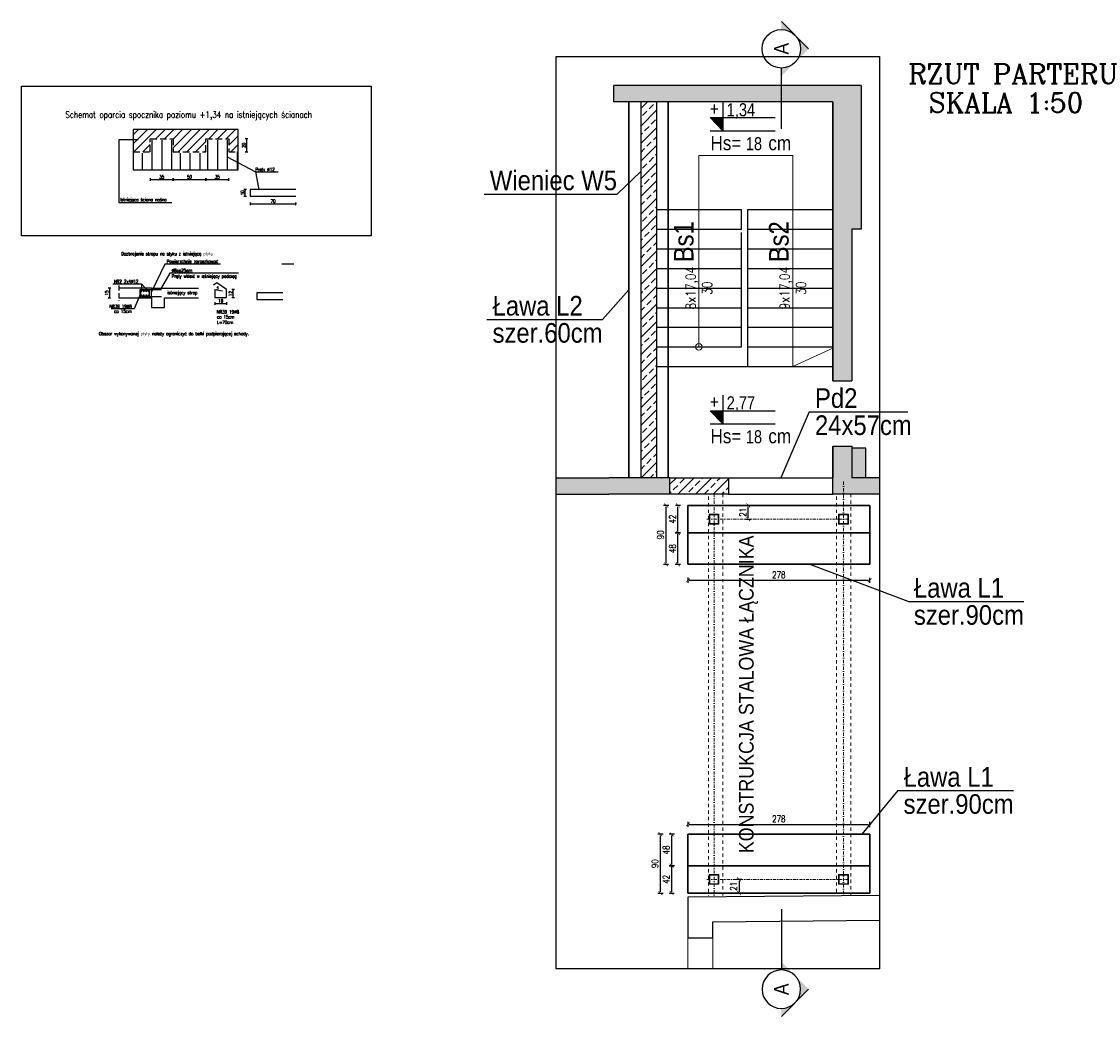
# Model space of a CAD drawing. Header units: millimetres. Extents: x -13852 to 21557, y -10038 to 8820.
# Tile 22 of 42: x 8890 to 10536, y -3479 to -1957. Entities that reach past the tile are written whole.
import ezdxf
from ezdxf.enums import TextEntityAlignment as Align
from ezdxf.lldxf.tags import DXFTag

# ---------------------------------------------------------------- set-up
doc = ezdxf.new("R2010")
doc.units = ezdxf.units.MM
for name, pattern in [('3', [1, 0.5, -0.5]), ('DASHDOT', [1, 0.5, -0.25, 0, -0.25]), ('DASHED', [0.75, 0.5, -0.25])]:
    doc.linetypes.add(name, pattern=pattern)
for name, color, linetype in [('1', 2, 'Continuous'), ('2', 6, 'DASH'), ('3', 4, 'Continuous'), ('5', 251, 'Continuous'), ('5-opis_sciany', 2, 'Continuous'), ('5-opis_slupy', 112, 'Continuous'), ('6', 3, 'Continuous'), ('BET-SLD', 254, 'Continuous'), ('DIM', 243, 'Continuous'), ('ZBROJA_ZASIEG_PRETA', 3, 'Continuous')]:
    doc.layers.add(name, color=color, linetype=linetype)
for name, color, linetype, lineweight in [('A-konstrukcja-stal', 4, 'Continuous', 13), ('A-konstrukcja-żelbet', 130, 'Continuous', 30), ('A-opis', 130, 'Continuous', 9), ('A_SCIANA_ISTN', 253, 'Continuous', 25), ('k_stal_osie', 1, 'DASHDOT', 9)]:
    doc.layers.add(name, color=color, linetype=linetype, lineweight=lineweight)
doc.styles.add('adam', font='arial.ttf', dxfattribs={"height": 15})
doc.styles.add('MSE-025', font='romans.shx', dxfattribs={"width": 0.8, "height": 5})
doc.styles.add('MSE-050', font='romans.shx', dxfattribs={"width": 0.8, "height": 10})
doc.styles.add('MSE-100', font='romans.shx', dxfattribs={"width": 0.8, "height": 20})
doc.styles.add('NAGLOWKI', font='COMPLEX.shx')
doc.styles.get("Standard").update_dxf_attribs({"font": 'arial.ttf'})
tags = doc.linetypes.add('DASH', pattern=[15, 10, -5]).pattern_tags.tags
tags[6:7] = [DXFTag(74, 4), DXFTag(75, 0), DXFTag(340, '0'), DXFTag(46, 0.0), DXFTag(50, 0.0), DXFTag(44, 0.0), DXFTag(45, 0.0)]
tags[4:5] = [DXFTag(74, 4), DXFTag(75, 0), DXFTag(340, '0'), DXFTag(46, 0.0), DXFTag(50, 0.0), DXFTag(44, 0.0), DXFTag(45, 0.0)]
doc.dimstyles.new('MSE-025', dxfattribs={"dimtxt": 5, "dimasz": 1, "dimexe": 0.75, "dimexo": 7.5, "dimgap": 0.7, "dimtad": 0, "dimdec": 0, "dimdsep": 46, "dimtxsty": 'MSE-025', "dimblk": 'T1', "dimcen": -0.225, "dimse1": 1, "dimse2": 1, "dimclrd": 243, "dimclre": 242, "dimclrt": 52, "dimadec": 0, "dimazin": 2, "dimtfac": 0.3333, "dimtdec": 0, "dimtix": 1, "dimtmove": 2, "dimatfit": 3, "dimldrblk": 'strzalka', "dimfxl": 0, "dimtvp": 0.8333, "dimtolj": 1, "dimarcsym": 0})
doc.dimstyles.new('MSE-050', dxfattribs={"dimtxt": 10, "dimasz": 2, "dimexe": 1.5, "dimexo": 15, "dimgap": 0.7, "dimtad": 0, "dimdec": 1, "dimrnd": 0.5, "dimdsep": 46, "dimtxsty": 'MSE-050', "dimblk": 'T1', "dimcen": -0.45, "dimse1": 1, "dimse2": 1, "dimclrd": 243, "dimclre": 243, "dimclrt": 52, "dimadec": 1, "dimazin": 2, "dimtfac": 0.3333, "dimtdec": 1, "dimtix": 1, "dimtmove": 2, "dimatfit": 3, "dimldrblk": 'strzalka', "dimfxl": 0, "dimtvp": 0.8333, "dimtolj": 1, "dimarcsym": 0})

# ---------------------------------------------------------------- blocks, each defined once
blk = doc.blocks.new('T1')
at = {"color": 243}
blk.add_line((0, -2.04), (0, 1.96), dxfattribs=at)
at = {"color": 243, "const_width": 0.5}
blk.add_lwpolyline([(-1.5, -1.44), (1.5, 1.44)], dxfattribs=at)
blk = doc.blocks.new('*D2510')
at = {"layer": 'Defpoints', "color": 0}
for p in [(9088.5, -2364.4), (9024, -2379.4), (9073.5, -2379.4)]:
    blk.add_point(p, dxfattribs=at)
at = {"layer": 'DIM', "color": 243, "lineweight": -2, "ltscale": 50}
blk.add_line((9024, -2365.4), (9024, -2378.4), dxfattribs=at)
at = {"layer": 'DIM', "color": 243, "linetype": 'ByBlock', "lineweight": -2}
for p, rotation in [((9024, -2364.4), 90), ((9024, -2379.4), 270)]:
    blk.add_blockref('T1', p, dxfattribs=dict(at, rotation=rotation))
at = {"layer": 'DIM', "color": 52, "insert": (9019.9, -2371.9), "char_height": 5, "attachment_point": 5, "rotation": 90, "style": 'MSE-025'}
blk.add_mtext('\\A1;15', dxfattribs=at)
blk = doc.blocks.new('strzalka')
at = {"color": 243}
blk.add_line((0, -0.97), (0, 0.97), dxfattribs=at)
blk.add_lwpolyline([(-2, 0, 0.733, 0, 0), (0, 0, 0, 0, 0)], format="xyseb", dxfattribs=at)
blk = doc.blocks.new('*D2511')
at = {"layer": 'Defpoints', "color": 0}
for p in [(9185.2, -2378.8), (9203.4, -2378.8), (9203.4, -2388.1)]:
    blk.add_point(p, dxfattribs=at)
at = {"layer": 'DIM', "color": 243, "lineweight": -2, "ltscale": 50}
blk.add_line((9186.2, -2388.1), (9202.4, -2388.1), dxfattribs=at)
at = {"layer": 'DIM', "color": 243, "linetype": 'ByBlock', "lineweight": -2, "rotation": 180}
blk.add_blockref('T1', (9185.2, -2388.1), dxfattribs=at)
at = {"layer": 'DIM', "color": 243, "linetype": 'ByBlock', "lineweight": -2}
blk.add_blockref('T1', (9203.4, -2388.1), dxfattribs=at)
at = {"layer": 'DIM', "color": 52, "insert": (9194.3, -2383.9), "char_height": 5, "attachment_point": 5, "style": 'MSE-025'}
blk.add_mtext('\\A1;18', dxfattribs=at)
blk = doc.blocks.new('*D2512')
at = {"layer": 'Defpoints', "color": 0}
for p in [(9203.4, -2366.8), (9213.4, -2366.8), (9203.4, -2378.8)]:
    blk.add_point(p, dxfattribs=at)
at = {"layer": 'DIM', "color": 243, "lineweight": -2, "ltscale": 50}
blk.add_line((9213.4, -2377.8), (9213.4, -2367.8), dxfattribs=at)
at = {"layer": 'DIM', "color": 243, "linetype": 'ByBlock', "lineweight": -2}
for p, rotation in [((9213.4, -2366.8), 90), ((9213.4, -2378.8), 270)]:
    blk.add_blockref('T1', p, dxfattribs=dict(at, rotation=rotation))
at = {"layer": 'DIM', "color": 52, "insert": (9209.2, -2372.8), "char_height": 5, "attachment_point": 5, "rotation": 90, "style": 'MSE-025'}
blk.add_mtext('\\A1;12', dxfattribs=at)
blk = doc.blocks.new('*D2513')
at = {"layer": 'Defpoints', "color": 0}
for p in [(9086.6, -2156), (9121.6, -2156), (9121.6, -2198.5)]:
    blk.add_point(p, dxfattribs=at)
at = {"layer": 'DIM', "color": 243, "lineweight": -2, "ltscale": 50}
blk.add_line((9087.6, -2198.5), (9120.6, -2198.5), dxfattribs=at)
at = {"layer": 'DIM', "color": 243, "linetype": 'ByBlock', "lineweight": -2, "rotation": 180}
blk.add_blockref('T1', (9086.6, -2198.5), dxfattribs=at)
at = {"layer": 'DIM', "color": 243, "linetype": 'ByBlock', "lineweight": -2}
blk.add_blockref('T1', (9121.6, -2198.5), dxfattribs=at)
at = {"layer": 'DIM', "color": 52, "insert": (9104.1, -2194.4), "char_height": 5, "attachment_point": 5, "style": 'MSE-025'}
blk.add_mtext('\\A1;35', dxfattribs=at)
blk = doc.blocks.new('*D2514')
at = {"layer": 'Defpoints', "color": 0}
for p in [(9121.6, -2156), (9171.6, -2156), (9171.6, -2198.5)]:
    blk.add_point(p, dxfattribs=at)
at = {"layer": 'DIM', "color": 243, "lineweight": -2, "ltscale": 50}
blk.add_line((9122.6, -2198.5), (9170.6, -2198.5), dxfattribs=at)
at = {"layer": 'DIM', "color": 243, "linetype": 'ByBlock', "lineweight": -2, "rotation": 180}
blk.add_blockref('T1', (9121.6, -2198.5), dxfattribs=at)
at = {"layer": 'DIM', "color": 243, "linetype": 'ByBlock', "lineweight": -2}
blk.add_blockref('T1', (9171.6, -2198.5), dxfattribs=at)
at = {"layer": 'DIM', "color": 52, "insert": (9146.6, -2194.4), "char_height": 5, "attachment_point": 5, "style": 'MSE-025'}
blk.add_mtext('\\A1;50', dxfattribs=at)
blk = doc.blocks.new('*D2515')
at = {"layer": 'Defpoints', "color": 0}
for p in [(9171.6, -2156), (9206.6, -2156), (9206.6, -2198.5)]:
    blk.add_point(p, dxfattribs=at)
at = {"layer": 'DIM', "color": 243, "lineweight": -2, "ltscale": 50}
blk.add_line((9172.6, -2198.5), (9205.6, -2198.5), dxfattribs=at)
at = {"layer": 'DIM', "color": 243, "linetype": 'ByBlock', "lineweight": -2, "rotation": 180}
blk.add_blockref('T1', (9171.6, -2198.5), dxfattribs=at)
at = {"layer": 'DIM', "color": 243, "linetype": 'ByBlock', "lineweight": -2}
blk.add_blockref('T1', (9206.6, -2198.5), dxfattribs=at)
at = {"layer": 'DIM', "color": 52, "insert": (9189.1, -2194.4), "char_height": 5, "attachment_point": 5, "style": 'MSE-025'}
blk.add_mtext('\\A1;35', dxfattribs=at)
blk = doc.blocks.new('*D2516')
at = {"layer": 'Defpoints', "color": 0}
for p in [(9206.6, -2136), (9206.6, -2156), (9233.7, -2156)]:
    blk.add_point(p, dxfattribs=at)
at = {"layer": 'DIM', "color": 243, "lineweight": -2, "ltscale": 50}
blk.add_line((9233.7, -2137), (9233.7, -2155), dxfattribs=at)
at = {"layer": 'DIM', "color": 243, "linetype": 'ByBlock', "lineweight": -2}
for p, rotation in [((9233.7, -2136), 90), ((9233.7, -2156), 270)]:
    blk.add_blockref('T1', p, dxfattribs=dict(at, rotation=rotation))
at = {"layer": 'DIM', "color": 52, "insert": (9229.5, -2146), "char_height": 5, "attachment_point": 5, "rotation": 90, "style": 'MSE-025'}
blk.add_mtext('\\A1;20', dxfattribs=at)
blk = doc.blocks.new('*D2517')
at = {"layer": 'Defpoints', "color": 0}
for p in [(9239.4, -2223.8), (9309.4, -2223.8), (9309.4, -2235.5)]:
    blk.add_point(p, dxfattribs=at)
at = {"layer": 'DIM', "color": 243, "lineweight": -2, "ltscale": 50}
blk.add_line((9240.4, -2235.5), (9308.4, -2235.5), dxfattribs=at)
at = {"layer": 'DIM', "color": 243, "linetype": 'ByBlock', "lineweight": -2, "rotation": 180}
blk.add_blockref('T1', (9239.4, -2235.5), dxfattribs=at)
at = {"layer": 'DIM', "color": 243, "linetype": 'ByBlock', "lineweight": -2}
blk.add_blockref('T1', (9309.4, -2235.5), dxfattribs=at)
at = {"layer": 'DIM', "color": 52, "insert": (9274.4, -2231.4), "char_height": 5, "attachment_point": 5, "style": 'MSE-025'}
blk.add_mtext('\\A1;70', dxfattribs=at)
blk = doc.blocks.new('*D2518')
at = {"layer": 'Defpoints', "color": 0}
for p in [(9231.6, -2213.8), (9239.4, -2213.8), (9239.4, -2223.8)]:
    blk.add_point(p, dxfattribs=at)
at = {"layer": 'DIM', "color": 243, "lineweight": -2, "ltscale": 50}
blk.add_line((9231.6, -2222.8), (9231.6, -2214.8), dxfattribs=at)
at = {"layer": 'DIM', "color": 243, "linetype": 'ByBlock', "lineweight": -2}
for p, rotation in [((9231.6, -2223.8), 270), ((9231.6, -2213.8), 90)]:
    blk.add_blockref('T1', p, dxfattribs=dict(at, rotation=rotation))
at = {"layer": 'DIM', "color": 52, "insert": (9227.4, -2218.8), "char_height": 5, "attachment_point": 5, "rotation": 90, "style": 'MSE-025'}
blk.add_mtext('\\A1;10', dxfattribs=at)
blk = doc.blocks.new('kota z H')
blk.add_hatch(color=4).paths.add_polyline_path([(0, 20), (-19.7, 20), (0, 0)])
at = {"color": 4}
blk.add_line((-19.7, 0), (79.8, 0), dxfattribs=at)
blk.add_lwpolyline([(0, 43.6), (0, 0), (-19.7, 20), (79.8, 20)], dxfattribs=at)
at = {"color": 4, "width": 0.85}
for s, p in [('Hs=', (-19, -29.8)), ('cm', (69.5, -29.8))]:
    blk.add_text(s, height=22, dxfattribs=at).set_placement(p)
at = {"color": 4, "ltscale": 8, "width": 0.85}
blk.add_attdef('ZNAK', text='', height=20, dxfattribs=at).set_placement((-6.2, 23.7), align=Align.RIGHT)
at = {"color": 4, "ltscale": 8, "width": 0.8}
for tag, p in [('RZEDNA', (5.8, 22.1)), ('STROP', (35, -29.8))]:
    blk.add_attdef(tag, p, '', height=20, dxfattribs=at)
blk = doc.blocks.new('*D3363')
at = {"layer": 'Defpoints', "color": 0}
for p in [(9883.9, -3247.9), (9908.7, -3247.9), (9908.7, -3289.9)]:
    blk.add_point(p, dxfattribs=at)
at = {"layer": 'DIM', "color": 243, "lineweight": -2, "ltscale": 1.4}
blk.add_line((9883.9, -3287.9), (9883.9, -3249.9), dxfattribs=at)
at = {"layer": 'DIM', "color": 243, "linetype": 'ByBlock', "lineweight": -2, "xscale": 2, "yscale": 2, "zscale": 2}
for p, rotation in [((9883.9, -3247.9), 90), ((9883.9, -3289.9), 270)]:
    blk.add_blockref('T1', p, dxfattribs=dict(at, rotation=rotation))
at = {"layer": 'DIM', "color": 52, "ltscale": 1.4, "insert": (9875.5, -3268.9), "char_height": 10, "attachment_point": 5, "rotation": 90, "style": 'MSE-050'}
blk.add_mtext('\\A1;42', dxfattribs=at)
blk = doc.blocks.new('*D3364')
at = {"layer": 'Defpoints', "color": 0}
for p in [(9883.9, -3199.9), (9908.7, -3199.9), (9908.7, -3247.9)]:
    blk.add_point(p, dxfattribs=at)
at = {"layer": 'DIM', "color": 243, "lineweight": -2, "ltscale": 1.4}
blk.add_line((9883.9, -3245.9), (9883.9, -3201.9), dxfattribs=at)
at = {"layer": 'DIM', "color": 243, "linetype": 'ByBlock', "lineweight": -2, "xscale": 2, "yscale": 2, "zscale": 2}
for p, rotation in [((9883.9, -3199.9), 90), ((9883.9, -3247.9), 270)]:
    blk.add_blockref('T1', p, dxfattribs=dict(at, rotation=rotation))
at = {"layer": 'DIM', "color": 52, "ltscale": 1.4, "insert": (9875.5, -3223.9), "char_height": 10, "attachment_point": 5, "rotation": 90, "style": 'MSE-050'}
blk.add_mtext('\\A1;48', dxfattribs=at)
blk = doc.blocks.new('*D3365')
at = {"layer": 'Defpoints', "color": 0}
for p in [(9866.7, -3199.9), (9908.7, -3199.9), (9908.7, -3289.9)]:
    blk.add_point(p, dxfattribs=at)
at = {"layer": 'DIM', "color": 243, "lineweight": -2, "ltscale": 1.4}
blk.add_line((9866.7, -3287.9), (9866.7, -3201.9), dxfattribs=at)
at = {"layer": 'DIM', "color": 243, "linetype": 'ByBlock', "lineweight": -2, "xscale": 2, "yscale": 2, "zscale": 2}
for p, rotation in [((9866.7, -3199.9), 90), ((9866.7, -3289.9), 270)]:
    blk.add_blockref('T1', p, dxfattribs=dict(at, rotation=rotation))
at = {"layer": 'DIM', "color": 52, "ltscale": 1.4, "insert": (9858.3, -3244.9), "char_height": 10, "attachment_point": 5, "rotation": 90, "style": 'MSE-050'}
blk.add_mtext('\\A1;90', dxfattribs=at)
blk = doc.blocks.new('*D3366')
at = {"layer": 'Defpoints', "color": 0}
for p in [(9893.5, -2738.9), (9908.7, -2738.9), (9908.7, -2786.9)]:
    blk.add_point(p, dxfattribs=at)
at = {"layer": 'DIM', "color": 243, "lineweight": -2, "ltscale": 1.4}
blk.add_line((9893.5, -2784.9), (9893.5, -2740.9), dxfattribs=at)
at = {"layer": 'DIM', "color": 243, "linetype": 'ByBlock', "lineweight": -2, "xscale": 2, "yscale": 2, "zscale": 2}
for p, rotation in [((9893.5, -2738.9), 90), ((9893.5, -2786.9), 270)]:
    blk.add_blockref('T1', p, dxfattribs=dict(at, rotation=rotation))
at = {"layer": 'DIM', "color": 52, "ltscale": 1.4, "insert": (9885.1, -2762.9), "char_height": 10, "attachment_point": 5, "rotation": 90, "style": 'MSE-050'}
blk.add_mtext('\\A1;48', dxfattribs=at)
blk = doc.blocks.new('*D3367')
at = {"layer": 'Defpoints', "color": 0}
for p in [(9893.5, -2696.9), (9908.7, -2696.9), (9908.7, -2738.9)]:
    blk.add_point(p, dxfattribs=at)
at = {"layer": 'DIM', "color": 243, "lineweight": -2, "ltscale": 1.4}
blk.add_line((9893.5, -2736.9), (9893.5, -2698.9), dxfattribs=at)
at = {"layer": 'DIM', "color": 243, "linetype": 'ByBlock', "lineweight": -2, "xscale": 2, "yscale": 2, "zscale": 2}
for p, rotation in [((9893.5, -2696.9), 90), ((9893.5, -2738.9), 270)]:
    blk.add_blockref('T1', p, dxfattribs=dict(at, rotation=rotation))
at = {"layer": 'DIM', "color": 52, "ltscale": 1.4, "insert": (9885.1, -2717.9), "char_height": 10, "attachment_point": 5, "rotation": 90, "style": 'MSE-050'}
blk.add_mtext('\\A1;42', dxfattribs=at)
blk = doc.blocks.new('*D3368')
at = {"layer": 'Defpoints', "color": 0}
for p in [(9875.3, -2696.9), (9908.7, -2696.9), (9908.7, -2786.9)]:
    blk.add_point(p, dxfattribs=at)
at = {"layer": 'DIM', "color": 243, "lineweight": -2, "ltscale": 1.4}
blk.add_line((9875.3, -2784.9), (9875.3, -2698.9), dxfattribs=at)
at = {"layer": 'DIM', "color": 243, "linetype": 'ByBlock', "lineweight": -2, "xscale": 2, "yscale": 2, "zscale": 2}
for p, rotation in [((9875.3, -2696.9), 90), ((9875.3, -2786.9), 270)]:
    blk.add_blockref('T1', p, dxfattribs=dict(at, rotation=rotation))
at = {"layer": 'DIM', "color": 52, "ltscale": 1.4, "insert": (9866.9, -2741.9), "char_height": 10, "attachment_point": 5, "rotation": 90, "style": 'MSE-050'}
blk.add_mtext('\\A1;90', dxfattribs=at)
blk = doc.blocks.new('*D3369')
at = {"layer": 'Defpoints', "color": 0}
for p in [(10001, -2696.9), (10028.1, -2696.9), (10028.1, -2717.9)]:
    blk.add_point(p, dxfattribs=at)
at = {"layer": 'DIM', "color": 243, "lineweight": -2, "ltscale": 1.4}
blk.add_line((10001, -2715.9), (10001, -2698.9), dxfattribs=at)
at = {"layer": 'DIM', "color": 243, "linetype": 'ByBlock', "lineweight": -2, "xscale": 2, "yscale": 2, "zscale": 2}
for p, rotation in [((10001, -2696.9), 90), ((10001, -2717.9), 270)]:
    blk.add_blockref('T1', p, dxfattribs=dict(at, rotation=rotation))
at = {"layer": 'DIM', "color": 52, "ltscale": 1.4, "insert": (9992.7, -2707.4), "char_height": 10, "attachment_point": 5, "rotation": 90, "style": 'MSE-050'}
blk.add_mtext('\\A1;21', dxfattribs=at)
blk = doc.blocks.new('*D3370')
at = {"layer": 'Defpoints', "color": 0}
for p in [(9980.2, -3268.9), (9980.2, -3289.9), (9986.9, -3289.9)]:
    blk.add_point(p, dxfattribs=at)
at = {"layer": 'DIM', "color": 243, "lineweight": -2, "ltscale": 1.4}
blk.add_line((9986.9, -3270.9), (9986.9, -3287.9), dxfattribs=at)
at = {"layer": 'DIM', "color": 243, "linetype": 'ByBlock', "lineweight": -2, "xscale": 2, "yscale": 2, "zscale": 2}
for p, rotation in [((9986.9, -3268.9), 90), ((9986.9, -3289.9), 270)]:
    blk.add_blockref('T1', p, dxfattribs=dict(at, rotation=rotation))
at = {"layer": 'DIM', "color": 52, "ltscale": 1.4, "insert": (9978.5, -3279.4), "char_height": 10, "attachment_point": 5, "rotation": 90, "style": 'MSE-050'}
blk.add_mtext('\\A1;21', dxfattribs=at)
blk = doc.blocks.new('*D3380')
at = {"layer": 'Defpoints', "color": 0}
for p in [(9908.7, -2786.9), (10186.7, -2786.9), (10186.7, -2811.4)]:
    blk.add_point(p, dxfattribs=at)
at = {"layer": 'DIM', "color": 243, "lineweight": -2, "ltscale": 1.4}
blk.add_line((9910.7, -2811.4), (10184.7, -2811.4), dxfattribs=at)
at = {"layer": 'DIM', "color": 243, "linetype": 'ByBlock', "lineweight": -2, "xscale": 2, "yscale": 2, "zscale": 2, "rotation": 180}
blk.add_blockref('T1', (9908.7, -2811.4), dxfattribs=at)
at = {"layer": 'DIM', "color": 243, "linetype": 'ByBlock', "lineweight": -2, "xscale": 2, "yscale": 2, "zscale": 2}
blk.add_blockref('T1', (10186.7, -2811.4), dxfattribs=at)
at = {"layer": 'DIM', "color": 52, "ltscale": 1.4, "insert": (10047.7, -2803), "char_height": 10, "attachment_point": 5, "style": 'MSE-050'}
blk.add_mtext('\\A1;278', dxfattribs=at)
blk = doc.blocks.new('*D3381')
at = {"layer": 'Defpoints', "color": 0}
for p in [(10186.7, -3184.7), (9908.7, -3199.9), (10186.7, -3199.9)]:
    blk.add_point(p, dxfattribs=at)
at = {"layer": 'DIM', "color": 243, "lineweight": -2, "ltscale": 1.4}
blk.add_line((9910.7, -3184.7), (10184.7, -3184.7), dxfattribs=at)
at = {"layer": 'DIM', "color": 243, "linetype": 'ByBlock', "lineweight": -2, "xscale": 2, "yscale": 2, "zscale": 2, "rotation": 180}
blk.add_blockref('T1', (9908.7, -3184.7), dxfattribs=at)
at = {"layer": 'DIM', "color": 243, "linetype": 'ByBlock', "lineweight": -2, "xscale": 2, "yscale": 2, "zscale": 2}
blk.add_blockref('T1', (10186.7, -3184.7), dxfattribs=at)
at = {"layer": 'DIM', "color": 52, "ltscale": 1.4, "insert": (10047.7, -3176.3), "char_height": 10, "attachment_point": 5, "style": 'MSE-050'}
blk.add_mtext('\\A1;278', dxfattribs=at)
blk = doc.blocks.new('przek1')
h = blk.add_hatch(color=73)
h.paths.add_polyline_path([(-57.2, 0), (-65.9, 0, 0.198912), (-71.9, 14.7)])
h.paths.add_polyline_path([(-71.9, 14.7, 0.198912), (-86.6, 20.8, 0.198912), (-101.3, 14.7), (-86.6, 29.4)])
h.paths.add_polyline_path([(-101.3, 14.7, 0.198912), (-107.4, 0), (-116, 0)])
at = {"color": 73}
blk.add_line((-86.6, 29.4), (-116, 0), dxfattribs=at)
at = {"color": 5}
blk.add_line((0, 0), (-65.9, 0), dxfattribs=at)
at = {"color": 73}
blk.add_circle((-86.6, 0), 20.8, dxfattribs=at)
at = {"color": 4, "width": 0.85}
blk.add_attdef('NR', text='', height=16, dxfattribs=at).set_placement((-86.6, -8), align=Align.CENTER)

msp = doc.modelspace()

# ---------------------------------------------------------------- hatches: boundary and pattern name
at = {"layer": '5', "linetype": 'Continuous'}
h = msp.add_hatch(dxfattribs=at)
h.set_pattern_fill('ANSI33', color=256, scale=3, angle=180, style=0)
h.set_pattern_definition([(225, (16325.138, -2416.98), (13.470384, -13.470384), []), (225, (16311.668, -2416.98), (13.470384, -13.470384), [9.525, -4.7625])])
h.paths.add_polyline_path([(9860.525, -2079.412), (9836.525, -2079.412), (9836.525, -2654.412), (9860.525, -2654.412)])
at = {"layer": '5', "ltscale": 50}
h = msp.add_hatch(dxfattribs=at)
h.set_pattern_fill('ANSI31', color=256, scale=3)
h.set_pattern_definition([(45, (-3917.124, -8722.858), (-6.735192, 6.735192), [])])
h.paths.add_polyline_path([(9060.506, -2121.968), (9060.506, -2155.996), (9086.553, -2155.996), (9086.553, -2135.996), (9121.553, -2135.996), (9121.553, -2155.996), (9171.553, -2155.996), (9171.553, -2135.996), (9206.553, -2135.996), (9206.553, -2155.996), (9220.937, -2155.996), (9220.937, -2121.968)])
at = {"layer": '5', "linetype": 'Continuous'}
h = msp.add_hatch(dxfattribs=at)
h.set_pattern_fill('ANSI33', color=256, scale=3, angle=180, style=0)
h.set_pattern_definition([(225, (16325.138, -2416.98), (13.470384, -13.470384), []), (225, (16311.668, -2416.98), (13.470384, -13.470384), [9.525, -4.7625])])
h.paths.add_polyline_path([(9962.097, -2679.412), (9970.525, -2679.412), (9970.525, -2654.412), (9881.275, -2654.412), (9881.275, -2679.412), (9948.685, -2679.412)])
at = {"layer": '6', "ltscale": 50}
h = msp.add_hatch(color=256, dxfattribs=at)
h.dxf.hatch_style = 1
edge = h.paths.add_edge_path()
edge.add_arc((9072.508, -2369.357), 0.6, 0, 360)
h = msp.add_hatch(color=256, dxfattribs=at)
h.dxf.hatch_style = 1
edge = h.paths.add_edge_path()
edge.add_arc((9076.508, -2369.357), 0.6, 0, 360)
h = msp.add_hatch(color=256, dxfattribs=at)
h.dxf.hatch_style = 1
edge = h.paths.add_edge_path()
edge.add_arc((9080.508, -2369.357), 0.6, 0, 360)
h = msp.add_hatch(color=256, dxfattribs=at)
h.dxf.hatch_style = 1
edge = h.paths.add_edge_path()
edge.add_arc((9084.508, -2369.357), 0.6, 0, 360)
h = msp.add_hatch(color=256, dxfattribs=at)
h.dxf.hatch_style = 1
edge = h.paths.add_edge_path()
edge.add_arc((9072.508, -2375.357), 0.6, 0, 360)
h = msp.add_hatch(color=256, dxfattribs=at)
h.dxf.hatch_style = 1
edge = h.paths.add_edge_path()
edge.add_arc((9076.508, -2375.357), 0.6, 0, 360)
h = msp.add_hatch(color=256, dxfattribs=at)
h.dxf.hatch_style = 1
edge = h.paths.add_edge_path()
edge.add_arc((9080.508, -2375.357), 0.6, 0, 360)
h = msp.add_hatch(color=256, dxfattribs=at)
h.dxf.hatch_style = 1
edge = h.paths.add_edge_path()
edge.add_arc((9084.508, -2375.357), 0.6, 0, 360)
at = {"layer": 'BET-SLD'}
for points in [[(10130.525, -2506.412), (10156.514, -2506.412), (10159.525, -2506.412), (10159.525, -2274.412), (10173.525, -2274.412), (10173.525, -2054.412), (9795.267, -2054.412), (9795.267, -2079.412), (9836.525, -2079.412), (9855.525, -2079.412), (9860.525, -2079.412), (10130.525, -2079.412), (10130.525, -2244.412), (10130.525, -2274.412), (10130.525, -2304.412), (10130.525, -2334.412), (10130.525, -2364.412), (10130.525, -2394.412), (10130.525, -2424.412), (10130.525, -2454.412), (10130.525, -2456.412), (10130.525, -2484.412)], [(9787.775, -2654.412), (9707.35, -2654.412), (9707.35, -2679.412), (9787.775, -2679.412), (9881.275, -2679.412), (9881.275, -2654.412), (9860.525, -2654.412), (9855.525, -2654.412), (9836.525, -2654.412)]]:
    msp.add_hatch(color=256, dxfattribs=at).paths.add_polyline_path(points)
h = msp.add_hatch(color=256, dxfattribs=at)
h.paths.add_polyline_path([(10130.525, -2679.412), (10146.685, -2679.412), (10157.685, -2679.412), (10202.29, -2679.412), (10202.29, -2654.412), (10180.525, -2654.412), (10159.525, -2654.412), (10159.525, -2609.412), (10159.525, -2606.412), (10156.514, -2606.412), (10130.525, -2606.412), (10130.525, -2654.412)])
h.paths.add_polyline_path([(10180.525, -2609.412), (10159.525, -2609.412), (10159.525, -2654.412), (10180.525, -2654.412)])

# ---------------------------------------------------------------- linework, layer by layer
at = {"layer": '1', "ltscale": 50}
for p, q in [((10173.525, -2054.412), (9795.267, -2054.412)), ((10173.525, -2054.412), (10173.525, -2274.412)), ((10130.525, -2079.412), (9855.525, -2079.412)), ((10130.525, -2079.412), (10130.525, -2506.412)), ((10159.525, -2274.412), (10159.525, -2506.412)), ((9088.508, -2364.357), (9160.156, -2364.357)), ((9038.394, -2379.357), (9073.508, -2379.357)), ((9088.508, -2379.357), (9088.508, -2394.357)), ((9108.508, -2394.357), (9108.508, -2379.357)), ((9108.508, -2379.357), (9160.156, -2379.357)), ((9088.508, -2394.357), (9108.508, -2394.357)), ((10130.525, -2606.412), (10130.525, -2654.412)), ((10159.525, -2606.412), (10159.525, -2654.412)), ((9855.525, -2654.412), (9787.775, -2654.412)), ((9881.275, -2654.412), (9855.525, -2654.412)), ((10202.29, -2654.412), (10159.525, -2654.412)), ((9881.275, -2679.412), (9787.775, -2679.412))]:
    msp.add_line(p, q, dxfattribs=at)
for points in [[(10130.525, -2506.412), (10130.525, -2079.412), (9795.267, -2079.412), (9795.267, -2054.412)], [(9836.525, -2079.412), (9836.525, -2654.412)], [(10130.525, -2506.412), (10130.525, -2079.412), (9855.525, -2079.412)], [(9860.525, -2079.412), (9860.525, -2654.412)], [(9073.508, -2379.357), (9073.508, -2379.357), (9088.508, -2379.357), (9088.508, -2364.357), (9038.394, -2364.357)], [(10130.525, -2506.412), (10130.525, -2506.412), (10156.514, -2506.412), (10159.525, -2506.412)], [(10130.525, -2654.412), (10130.525, -2606.412)], [(10202.29, -2679.412), (10130.525, -2679.412), (10130.525, -2606.412)], [(10130.525, -2606.412), (10156.514, -2606.412), (10159.525, -2606.412)], [(10180.525, -2609.412), (10159.525, -2609.412)], [(10180.525, -2654.412), (10180.525, -2609.412), (10159.525, -2609.412)], [(9707.35, -2654.412), (9787.775, -2654.412)], [(9707.35, -2679.412), (9787.775, -2679.412)], [(10202.29, -3293.281), (9908.553, -3296.133), (9908.553, -3358.133)], [(9946.553, -3358.133), (9946.549, -3333.765), (10202.29, -3331.282)]]:
    msp.add_lwpolyline(points, dxfattribs=at)
msp.add_lwpolyline([(9881.275, -2654.412), (9970.525, -2654.412), (9970.525, -2679.412), (9881.275, -2679.412)], close=True, dxfattribs=at)
at = {"layer": '2'}
for p, q in [((9707.35, -3405.728), (9707.35, -2010.325)), ((9707.35, -2010.325), (10202.29, -2010.325)), ((10202.29, -3405.728), (10202.29, -2010.325)), ((10202.29, -3405.728), (9707.35, -3405.728))]:
    msp.add_line(p, q, dxfattribs=at)
at = {"layer": '2', "linetype": 'DASHED', "ltscale": 15}
msp.add_line((9038.373, -2360.71), (9038.528, -2384.098), dxfattribs=at)
at = {"layer": '2'}
msp.add_lwpolyline([(9060.506, -2183.621), (9220.937, -2183.621), (9220.937, -2121.968), (9060.506, -2121.968)], close=True, dxfattribs=at)
at = {"layer": '3'}
for points in [[(9860.525, -2244.412), (9990.525, -2244.412)], [(9990.525, -2274.412), (9990.525, -2244.412)], [(10000.525, -2244.412), (10130.525, -2244.412)], [(10000.525, -2484.412), (10000.525, -2244.412)], [(9860.525, -2274.412), (9990.525, -2274.412)], [(9990.525, -2454.412), (9990.525, -2279.544)], [(10000.525, -2274.412), (10130.525, -2274.412)], [(9860.525, -2304.412), (9990.525, -2304.412)], [(10000.525, -2304.412), (10130.525, -2304.412)], [(9860.525, -2334.412), (9990.525, -2334.412)], [(10000.525, -2334.412), (10130.525, -2334.412)], [(9860.525, -2364.412), (9990.525, -2364.412)], [(10000.525, -2364.412), (10130.525, -2364.412)], [(9860.525, -2394.412), (9990.525, -2394.412)], [(10000.525, -2394.412), (10130.525, -2394.412)], [(9860.525, -2424.412), (9990.525, -2424.412)], [(10000.525, -2424.412), (10130.525, -2424.412)], [(9860.525, -2454.412), (9990.525, -2454.412)], [(10000.525, -2454.412), (10130.525, -2454.412)], [(9860.525, -2484.412), (10130.525, -2484.412)]]:
    msp.add_lwpolyline(points, dxfattribs=at)
at = {"layer": '6', "ltscale": 50}
for p, q in [((9089.06, -2137.996), (9089.06, -2183.621)), ((9104.06, -2137.996), (9104.06, -2183.621)), ((9119.06, -2137.996), (9119.06, -2183.621)), ((9174.24, -2137.996), (9174.24, -2183.621)), ((9189.24, -2137.996), (9189.24, -2183.621)), ((9204.24, -2137.996), (9204.24, -2183.621)), ((9219.24, -2155.996), (9219.24, -2183.621)), ((9074.06, -2157.996), (9074.06, -2183.621)), ((9132.24, -2157.996), (9132.24, -2183.621)), ((9147.24, -2157.996), (9147.24, -2183.621)), ((9162.24, -2157.996), (9162.24, -2183.621)), ((9309.357, -2213.783), (9239.357, -2213.783)), ((9239.357, -2213.783), (9239.357, -2223.783)), ((9239.357, -2223.783), (9309.357, -2223.783)), ((9103.508, -2367.32), (9070.364, -2367.32)), ((9070.364, -2367.32), (9070.364, -2377.32)), ((9188.547, -2356.633), (9183.423, -2359.755)), ((9185.385, -2366.822), (9185.385, -2378.822)), ((9185.385, -2366.822), (9197.105, -2368.634)), ((9203.385, -2366.822), (9188.547, -2356.633)), ((9203.385, -2378.822), (9203.385, -2366.822)), ((9070.364, -2377.32), (9103.508, -2377.32)), ((9185.385, -2378.822), (9203.385, -2378.822)), ((9289.442, -2371.687), (9249.657, -2371.687)), ((9249.657, -2371.687), (9249.657, -2381.687)), ((9249.657, -2381.687), (9289.442, -2381.687))]:
    msp.add_line(p, q, dxfattribs=at)
at = {"layer": '6', "linetype": 'DASHED', "ltscale": 20}
msp.add_lwpolyline([(9060.506, -2155.996), (9086.553, -2155.996), (9086.553, -2135.996), (9121.553, -2135.996), (9121.553, -2155.996), (9171.553, -2155.996), (9171.553, -2135.996), (9206.553, -2135.996), (9206.553, -2155.996), (9220.937, -2155.996)], dxfattribs=at)
at = {"layer": '6', "ltscale": 50}
msp.add_lwpolyline([(9071.508, -2376.357), (9085.508, -2376.357), (9085.508, -2368.357), (9071.508, -2368.357)], close=True, dxfattribs=at)
for centre in [(9072.508, -2369.357), (9076.508, -2369.357), (9080.508, -2369.357), (9084.508, -2369.357), (9072.508, -2375.357), (9076.508, -2375.357), (9080.508, -2375.357), (9084.508, -2375.357)]:
    msp.add_circle(centre, 0.6, dxfattribs=at)
at = {"layer": 'A-konstrukcja-stal', "linetype": '3', "lineweight": 9, "ltscale": 10}
for p, q in [((9940.097, -2683.412), (9940.097, -3293.928)), ((9962.097, -2679.412), (9962.097, -3293.714)), ((10135.685, -2683.412), (10135.685, -3293.928)), ((10157.685, -2679.412), (10157.685, -3293.714))]:
    msp.add_line(p, q, dxfattribs=at)
at = {"layer": 'A-konstrukcja-stal', "lineweight": 9, "ltscale": 10}
for points in [[(9941.185, -2710.412), (9941.185, -2725.412), (9956.185, -2725.412), (9956.185, -2710.412), (9941.185, -2710.412)], [(10139.185, -2710.412), (10139.185, -2725.412), (10154.185, -2725.412), (10154.185, -2710.412), (10139.185, -2710.412)], [(9941.185, -3261.412), (9941.185, -3276.412), (9956.185, -3276.412), (9956.185, -3261.412), (9941.185, -3261.412)], [(10139.185, -3261.412), (10139.185, -3276.412), (10154.185, -3276.412), (10154.185, -3261.412), (10139.185, -3261.412)]]:
    msp.add_lwpolyline(points, dxfattribs=at)
for points in [[(9942.185, -2711.412), (9942.185, -2724.412), (9955.185, -2724.412), (9955.185, -2711.412)], [(10140.185, -2711.412), (10140.185, -2724.412), (10153.185, -2724.412), (10153.185, -2711.412)], [(9942.185, -3262.412), (9942.185, -3275.412), (9955.185, -3275.412), (9955.185, -3262.412)], [(10140.185, -3262.412), (10140.185, -3275.412), (10153.185, -3275.412), (10153.185, -3262.412)]]:
    msp.add_lwpolyline(points, close=True, dxfattribs=at)
at = {"layer": 'A-konstrukcja-żelbet'}
for p, q in [((9818.525, -2654.412), (9818.525, -2079.412)), ((9878.525, -2654.412), (9878.525, -2079.412)), ((9908.685, -2786.912), (9908.685, -2696.912)), ((9908.685, -2696.912), (10186.685, -2696.912)), ((10186.685, -2786.912), (10186.685, -2696.912)), ((9908.685, -2738.912), (10186.685, -2738.912)), ((9908.685, -2786.912), (10186.685, -2786.912)), ((9908.685, -3199.912), (10186.685, -3199.912)), ((9908.685, -3199.912), (9908.685, -3289.912)), ((10186.685, -3199.912), (10186.685, -3289.912)), ((9908.685, -3247.912), (10186.685, -3247.912)), ((9908.685, -3289.912), (10186.685, -3289.912))]:
    msp.add_line(p, q, dxfattribs=at)
at = {"layer": 'A-opis', "lineweight": 9}
for p, q in [((9908.553, -3358.133), (9908.553, -3405.728)), ((9946.553, -3358.133), (9946.553, -3405.728))]:
    msp.add_line(p, q, dxfattribs=at)
for points in [[(9925.525, -2287.412), (9925.525, -2232.412), (9925.525, -2161.834), (10069.025, -2161.834), (10069.025, -2484.412), (10130.525, -2456.412)], [(9925.525, -2454.412), (9925.525, -2287.412)]]:
    msp.add_lwpolyline(points, dxfattribs=at)
msp.add_circle((9925.525, -2454.412), 5.091, dxfattribs=at)
at = {"layer": 'A_SCIANA_ISTN'}
msp.add_line((10173.525, -2274.412), (10159.525, -2274.412), dxfattribs=at)
msp.add_lwpolyline([(9881.275, -2654.412), (9970.525, -2654.412), (9970.525, -2679.412), (9881.275, -2679.412)], close=True, dxfattribs=at)
msp.add_lwpolyline([(9908.553, -3358.133), (9946.553, -3358.133)], dxfattribs=at)
at = {"layer": 'DIM', "ltscale": 2}
for p, q in [((9204.24, -2163.51), (9247.27, -2186.384)), ((9247.27, -2186.384), (9282.319, -2186.384)), ((9247.27, -2186.384), (9252.618, -2213.783)), ((9108.913, -2327.74), (9088.508, -2370.148)), ((9194.099, -2327.74), (9108.913, -2327.74)), ((9116.376, -2341.641), (9101.66, -2367.32)), ((9221.61, -2341.641), (9116.376, -2341.641))]:
    msp.add_line(p, q, dxfattribs=at)
at = {"layer": 'DIM', "ltscale": 1.4}
for p, q in [((9800.731, -2220.6), (9836.525, -2186.29)), ((9777.912, -2412.34), (9818.525, -2366.912))]:
    msp.add_line(p, q, dxfattribs=at)
at = {"layer": 'DIM'}
for p, q in [((9597.083, -2220.6), (9800.731, -2220.6)), ((9601.294, -2412.34), (9777.912, -2412.34)), ((10094.301, -2553.539), (10050.525, -2654.412)), ((10094.301, -2553.539), (10244.956, -2553.539)), ((9970.525, -2654.412), (10130.525, -2654.412)), ((9970.525, -2679.412), (10130.525, -2679.412)), ((10245.574, -2843.785), (10094.018, -2786.912)), ((10245.574, -2843.785), (10422.193, -2843.785)), ((10229.83, -3132.953), (10174.712, -3199.912)), ((10229.83, -3132.953), (10406.449, -3132.953))]:
    msp.add_line(p, q, dxfattribs=at)
at = {"layer": 'DIM', "ltscale": 50}
msp.add_line((9084.508, -2369.957), (9073.232, -2357.826), dxfattribs=at)
at = {"layer": 'DIM'}
msp.add_lwpolyline([(8889.724, -2055.373), (9424.501, -2055.373), (9424.501, -2284.641), (8889.724, -2284.641)], close=True, dxfattribs=at)
at = {"layer": 'DIM', "ltscale": 50}
for points in [[(9068.052, -2137.524), (9038.276, -2137.524)], [(9038.276, -2137.524), (9038.276, -2233.345), (9119.747, -2233.345)], [(9029.486, -2357.826), (9073.232, -2357.826), (9072.508, -2369.357)], [(9071.508, -2373.147), (9061.786, -2395.972), (9026.794, -2395.972)]]:
    msp.add_lwpolyline(points, dxfattribs=at)
at = {"layer": 'k_stal_osie', "ltscale": 10}
for p, q in [((10146.685, -2660.357), (10146.685, -3293.821)), ((9948.685, -2679.412), (9948.685, -3295.743)), ((9937.685, -2717.912), (10157.685, -2717.912)), ((9937.685, -3268.912), (10157.685, -3268.912))]:
    msp.add_line(p, q, dxfattribs=at)
at = {"layer": 'ZBROJA_ZASIEG_PRETA', "ltscale": 2}
msp.add_line((9287.954, -2327.371), (9305.954, -2327.371), dxfattribs=at)

# ---------------------------------------------------------------- block references
ref = msp.add_blockref('przek1', (10051.578, -2121.072), dxfattribs=dict(xscale=1.416305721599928, yscale=1.416305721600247, zscale=1.4163057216, rotation=270.0000000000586))
ref.add_attrib('NR', 'A', dxfattribs={"color": 4, "height": 22.661, "rotation": 90, "width": 0.85}).set_placement((10063.002, -1998.356), align=Align.CENTER)
at = {"ltscale": 30}
for p, values in [((9962.205, -2123.756, 0), {'RZEDNA': '1,34', 'STROP': '18', 'ZNAK': '+'}), ((9962.205, -2572.019, 0), {'RZEDNA': '2,77', 'STROP': '18', 'ZNAK': '+'})]:
    msp.add_blockref('kota z H', p, dxfattribs=at).add_auto_attribs(values)
ref = msp.add_blockref('przek1', (10051.578, -3314.186), dxfattribs=dict(xscale=-1.416305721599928, yscale=1.416305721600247, zscale=1.4163057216, rotation=269.9999999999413))
ref.add_attrib('NR', 'A', dxfattribs={"color": 4, "height": 22.661, "rotation": 90, "width": 0.85}).set_placement((10063.002, -3436.902), align=Align.CENTER)

# ---------------------------------------------------------------- texts
at = {"layer": '1', "style": 'NAGLOWKI'}
for s, p in [('RZUT PARTERU', (10245.669, -2051.409)), ('SKALA 1:50', (10276.794, -2095.611))]:
    msp.add_text(s, height=30, dxfattribs=at).set_placement(p)
at = {"layer": '5-opis_sciany', "style": 'adam', "width": 0.87}
for s, p in [('Bs1', (9917.237, -2325.003)), ('Bs2', (10062.655, -2325.003))]:
    msp.add_text(s, height=30, rotation=90, dxfattribs=at).set_placement(p)
at = {"layer": '5-opis_slupy', "style": 'adam', "width": 0.87}
for s, p in [('Wieniec W5', (9605.769, -2214.726)), ('Ława L2', (9609.98, -2406.465)), ('szer.60cm', (9609.98, -2447.941)), ('Pd2', (10102.987, -2547.664)), ('24x57cm', (10102.987, -2589.14)), ('Ława L1', (10254.26, -2837.91)), ('szer.90cm', (10254.26, -2879.386)), ('Ława L1', (10238.516, -3127.078)), ('szer.90cm', (10238.516, -3168.554))]:
    msp.add_text(s, height=30, dxfattribs=at).set_placement(p)
msp.add_text('KONSTRUKCJA STALOWA ŁĄCZNIKA', height=22.5, rotation=90, dxfattribs=at).set_placement((10009.203, -3228.926))
at = {"layer": 'DIM', "color": 52, "width": 0.8}
for s, height, style, p in [('Schemat oparcia spocznika poziomu +1,34 na istniejących ścianach', 10, 'MSE-050', (8956.763, -2104.088)), ('Pręty %%c12', 5, 'MSE-025', (9247.045, -2185.437)), ('Istniejąca ściana nośna', 5, 'MSE-025', (9040.573, -2231.526)), ('Powierzchnię zgroszkować', 5, 'MSE-025', (9111.759, -2326.088)), ('%%c8co25cm', 5, 'MSE-025', (9119.222, -2339.99)), ('NR2 2x4%%C12', 5, 'MSE-025', (9031.126, -2356.692)), ('Pręty wkleić w istniejący podciąg', 5, 'MSE-025', (9119.222, -2348.653)), ('istniejący strop', 5, 'MSE-025', (9112.754, -2373.883)), ('NR39 19%%C8', 5, 'MSE-025', (9024.127, -2394.838)), ('co 15cm', 5, 'MSE-025', (9031.349, -2402.489)), ('NR39 19%%C8', 5, 'MSE-025', (9188.281, -2403.338)), ('co 15cm', 5, 'MSE-025', (9188.487, -2410.989)), ('L=70cm', 5, 'MSE-025', (9188.456, -2419.289)), ('Obszar wykonywanej płyty należy ograniczyć do belki podpierającej schody.', 5, 'MSE-025', (9008.017, -2436.62))]:
    msp.add_text(s, height=height, dxfattribs=dict(at, style=style)).set_placement(p)
at = {"layer": 'DIM', "color": 52, "insert": (9112.054, -2312.678), "char_height": 5, "width": 265.36157, "attachment_point": 5, "style": 'MSE-025'}
msp.add_mtext('\\A1;Dozbrojenie stropu na styku z istniejącą płytą', dxfattribs=at)
at = {"layer": 'DIM', "color": 52, "char_height": 15, "attachment_point": 5, "rotation": 90, "style": 'MSE-100'}
for s, insert in [('8x17,04\\P30', (9925.525, -2364.412)), ('9x17,04\\P30', (10069.025, -2364.412))]:
    msp.add_mtext_dynamic_manual_height_columns(s, width=46.72233, gutter_width=12.5, heights=[0], dxfattribs=dict(at, insert=insert))
at = {"layer": 'DIM', "color": 52, "ltscale": 50, "insert": (9189.227, -2364.829), "char_height": 5, "attachment_point": 5, "rotation": 341.089016, "style": 'MSE-025'}
msp.add_mtext('\\A1;5', dxfattribs=at)

# ---------------------------------------------------------------- dimensions: what is measured, and where the dimension line sits
at = {"layer": 'DIM', "ltscale": 50}
for base, p1, p2, picture, middle in [((9233.661, -2155.996), (9206.553, -2135.996), (9206.553, -2155.996), '*D2516', (9229.495, -2145.996)), ((9231.571, -2213.783), (9239.357, -2223.783), (9239.357, -2213.783), '*D2518', (9227.404, -2218.783))]:
    dim = msp.add_linear_dim(base=base, p1=p1, p2=p2, angle=90, dimstyle='MSE-025', override={"dimtxsty": 'MSE-025', "dimldrblk": 'strzalka'}, dxfattribs=at)
    dim.commit()
    dim.dimension.update_dxf_attribs({"geometry": picture, "text_midpoint": middle})
for base, p1, p2, picture, middle in [((9121.553, -2198.53), (9086.553, -2155.996), (9121.553, -2155.996), '*D2513', (9104.053, -2194.364)), ((9171.553, -2198.53), (9121.553, -2155.996), (9171.553, -2155.996), '*D2514', (9146.553, -2194.364)), ((9206.553, -2198.53), (9171.553, -2155.996), (9206.553, -2155.996), '*D2515', (9189.053, -2194.364)), ((9309.357, -2235.544), (9239.357, -2223.783), (9309.357, -2223.783), '*D2517', (9274.357, -2231.378))]:
    dim = msp.add_linear_dim(base=base, p1=p1, p2=p2, dimstyle='MSE-025', override={"dimtxsty": 'MSE-025', "dimldrblk": 'strzalka'}, dxfattribs=at)
    dim.commit()
    dim.dimension.update_dxf_attribs({"geometry": picture, "text_midpoint": middle})
for base, p1, p2, picture, middle in [((9024.035, -2379.357), (9088.508, -2364.357), (9073.508, -2379.357), '*D2510', (9019.868, -2371.857)), ((9213.371, -2366.822), (9203.385, -2378.822), (9203.385, -2366.822), '*D2512', (9209.204, -2372.822))]:
    dim = msp.add_linear_dim(base=base, p1=p1, p2=p2, angle=90, dimstyle='MSE-025', dxfattribs=at)
    dim.commit()
    dim.dimension.update_dxf_attribs({"geometry": picture, "text_midpoint": middle})
dim = msp.add_linear_dim(base=(9203.385, -2388.085), p1=(9185.214, -2378.822), p2=(9203.385, -2378.822), dimstyle='MSE-025', dxfattribs=at)
dim.commit()
dim.dimension.update_dxf_attribs({"geometry": '*D2511', "text_midpoint": (9194.3, -2383.919)})
at = {"layer": 'DIM', "ltscale": 1.4}
for base, p1, p2, picture, middle in [((9875.281, -2696.912), (9908.685, -2786.912), (9908.685, -2696.912), '*D3368', (9866.948, -2741.912)), ((9893.456, -2696.912), (9908.685, -2738.912), (9908.685, -2696.912), '*D3367', (9885.123, -2717.912)), ((10001.02, -2696.912), (10028.097, -2717.912), (10028.097, -2696.912), '*D3369', (9992.687, -2707.412)), ((9893.456, -2738.912), (9908.685, -2786.912), (9908.685, -2738.912), '*D3366', (9885.123, -2762.912)), ((9866.662, -3199.912), (9908.685, -3289.912), (9908.685, -3199.912), '*D3365', (9858.329, -3244.912)), ((9883.873, -3199.912), (9908.685, -3247.912), (9908.685, -3199.912), '*D3364', (9875.54, -3223.912)), ((9883.873, -3247.912), (9908.685, -3289.912), (9908.685, -3247.912), '*D3363', (9875.54, -3268.912)), ((9986.853, -3289.912), (9980.177, -3268.912), (9980.177, -3289.912), '*D3370', (9978.52, -3279.412))]:
    dim = msp.add_linear_dim(base=base, p1=p1, p2=p2, angle=90, dimstyle='MSE-050', dxfattribs=at)
    dim.commit()
    dim.dimension.update_dxf_attribs({"geometry": picture, "text_midpoint": middle})
for base, p1, p2, picture, middle in [((10186.685, -2811.379), (9908.685, -2786.912), (10186.685, -2786.912), '*D3380', (10047.685, -2803.046)), ((10186.685, -3184.657), (9908.685, -3199.912), (10186.685, -3199.912), '*D3381', (10047.685, -3176.324))]:
    dim = msp.add_linear_dim(base=base, p1=p1, p2=p2, dimstyle='MSE-050', dxfattribs=at)
    dim.commit()
    dim.dimension.update_dxf_attribs({"geometry": picture, "text_midpoint": middle})

doc.saveas('drawing.dxf')
